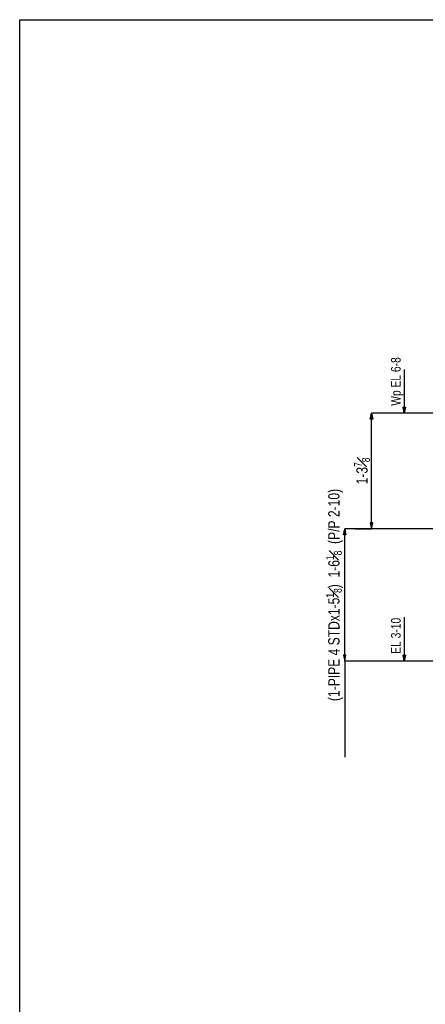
# Model space of a CAD drawing. Header units: inches. Extents: x -17.2 to 17.5, y -11.2 to 11.2.
# Tile 1 of 5: x -17.2 to -12.6, y 0 to 11.2. Entities that reach past the tile are written whole.
import ezdxf

# ---------------------------------------------------------------- set-up
doc = ezdxf.new("R2010")
doc.units = ezdxf.units.IN
doc.header["$LTSCALE"] = 2.5
doc.header["$MEASUREMENT"] = 0
doc.layers.add('Layer_0', color=7, linetype='Continuous')
doc.layers.add('Outline', color=7, linetype='Continuous')
doc.styles.add('MTextWidth', font='txt', dxfattribs={"width": 0.8, "height": 0.2})

msp = doc.modelspace()

# ---------------------------------------------------------------- linework, layer by layer
at = {"layer": 'Layer_0', "color": 2, "linetype": 'Continuous'}
for p, q in [((-17.25, 11.25), (17.25, 11.25)), ((-17.25, -11.25), (-17.25, 11.25))]:
    msp.add_line(p, q, dxfattribs=at)
at = {"layer": 'Outline', "color": 1, "linetype": 'Continuous'}
for p, q in [((-12.852, 7.255), (-12.852, 6.755)), ((-13.241, 6.687), (-13.227, 6.755)), ((-13.227, 5.433), (-13.227, 6.755)), ((-13.227, 6.755), (-13.212, 6.687)), ((-10.659, 6.755), (-13.227, 6.755)), ((-12.852, 6.755), (-12.867, 6.824)), ((-12.867, 6.824), (-12.837, 6.824)), ((-12.837, 6.824), (-12.852, 6.755)), ((-12.852, 6.755), (-12.852, 6.755)), ((-13.212, 6.687), (-13.241, 6.687)), ((-13.549, 5.364), (-13.534, 5.433)), ((-13.534, 3.922), (-13.534, 5.433)), ((-13.534, 5.433), (-13.519, 5.364)), ((-10.742, 5.433), (-13.534, 5.433)), ((-13.415, 5.433), (-13.227, 5.433)), ((-13.212, 5.501), (-13.241, 5.501)), ((-13.241, 5.501), (-13.227, 5.433)), ((-13.227, 5.433), (-13.212, 5.501)), ((-13.519, 5.364), (-13.549, 5.364)), ((-12.852, 4.422), (-12.852, 3.922)), ((-13.519, 3.991), (-13.549, 3.991)), ((-13.549, 3.991), (-13.534, 3.922)), ((-13.534, 3.922), (-13.519, 3.991)), ((-12.852, 3.922), (-12.867, 3.991)), ((-12.867, 3.991), (-12.837, 3.991)), ((-12.837, 3.991), (-12.852, 3.922)), ((-10.742, 3.922), (-13.534, 3.922)), ((-13.534, 3.922), (-13.534, 2.825)), ((-12.852, 3.922), (-12.852, 3.922))]:
    msp.add_line(p, q, dxfattribs=at)

# ---------------------------------------------------------------- texts
at = {"layer": 'Outline', "color": 1, "linetype": 'Continuous', "width": 0.8}
for s, p in [('Wp EL 6-8', (-12.894, 6.839)), ('EL 3-10', (-12.894, 4.005))]:
    msp.add_text(s, height=0.1097, rotation=90, dxfattribs=at).set_placement(p)
at = {"layer": 'Outline', "color": 2, "linetype": 'Continuous', "char_height": 0.12902, "attachment_point": 8, "rotation": 90, "style": 'MTextWidth'}
for s, insert in [('\\A1;1-3{\\H0.70x;\\S7#8;}', (-13.246, 6.094)), ('\\A1;(1-PIPE 4 STDx1-5{\\H0.70x;\\S1#8;})  1-6{\\H0.70x;\\S1#8;}  (P/P 2-10)', (-13.554, 4.677))]:
    msp.add_mtext(s, dxfattribs=dict(at, insert=insert))

doc.saveas('drawing.dxf')
